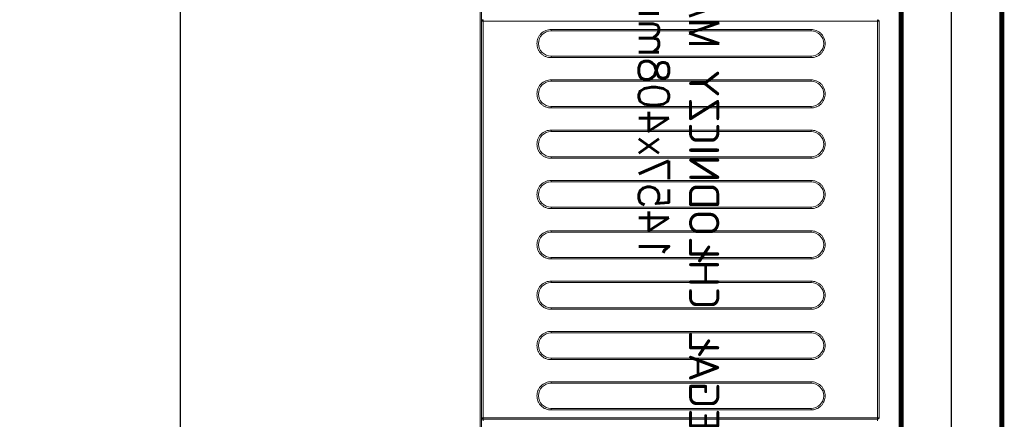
# Model space of a CAD drawing. Header units: millimetres. Extents: x 6161 to 8965, y -9035 to -5431.
# Tile 128 of 256: x 8176 to 8273, y -7135 to -7095. Entities that reach past the tile are written whole.
import ezdxf

# ---------------------------------------------------------------- set-up
doc = ezdxf.new("R2010")
doc.units = ezdxf.units.MM
doc.layers.add('Komory', color=132, linetype='Continuous')
doc.layers.add('Regały', color=3, linetype='Continuous')
doc.styles.add('Arch-Dim', font='romans.shx', dxfattribs={"width": 0.75})
doc.styles.add('RomanS', font='romans.shx')
doc.linetypes.add('BATTING', pattern='A,0.0001,-0.1,[134,ltypeshp.shx,S=0.1,R=0,X=-0.1,Y=0],-0.2,[134,ltypeshp.shx,S=0.1,R=180,X=0.1,Y=0],-0.1', length=0.4001)
doc.dimstyles.new('Standard 50', dxfattribs={"dimscale": 20, "dimtxt": 0.18, "dimasz": 0.18, "dimexe": 0.18, "dimexo": 0.0625, "dimgap": 0.09, "dimtad": 1, "dimdec": 1, "dimzin": 0, "dimdsep": 46, "dimtxsty": 'Arch-Dim', "dimcen": 0.09, "dimclrd": 2, "dimclre": 2, "dimclrt": 1, "dimadec": 0, "dimazin": 0, "dimtfac": 1, "dimtdec": 1, "dimtofl": 0, "dimtmove": 0, "dimatfit": 3, "dimfxl": 0, "dimtolj": 1, "dimtzin": 0, "dimarcsym": 0})

# ---------------------------------------------------------------- blocks, each defined once
blk = doc.blocks.new('*D587')
at = {"color": 2, "lineweight": -2, "transparency": 16777216}
for p, q in [((46.25, 340), (85.249, 340)), ((81.649, 336.4), (81.649, 3.6)), ((46.25, 0), (85.249, 0))]:
    blk.add_line(p, q, dxfattribs=at)
at = {"color": 2, "transparency": 16777216}
for points in [[(81.049, 336.4), (82.249, 336.4), (81.649, 340)], [(81.049, 3.6), (82.249, 3.6), (81.649, 0)]]:
    blk.add_solid(points, dxfattribs=at)
at = {"layer": 'Defpoints', "color": 0, "transparency": 16777216}
for p in [(45, 340), (45, 0), (81.649, 0)]:
    blk.add_point(p, dxfattribs=at)
at = {"color": 1, "transparency": 16777216, "insert": (78.049, 170), "char_height": 3.6, "attachment_point": 5, "rotation": 90, "style": 'Arch-Dim'}
blk.add_mtext('\\A1;340.0', dxfattribs=at)
blk = doc.blocks.new('*U60')
at = {"lineweight": 15}
for p, q in [((43.133, -0.665), (42.983, -0.665)), ((43.133, -39.865), (43.133, -0.665)), ((43.283, -0.665), (43.133, -0.665)), ((43.283, -0.559), (43.283, -0.515)), ((82.683, -0.515), (43.283, -0.515)), ((43.283, -0.665), (43.283, -0.559)), ((43.283, -0.665), (43.283, -39.865)), ((82.683, -0.665), (43.283, -0.665)), ((82.683, -0.515), (82.683, -0.559)), ((82.683, -0.559), (82.683, -0.665)), ((82.683, -39.865), (82.683, -0.665)), ((82.833, -0.665), (82.683, -0.665)), ((141.283, -40.025), (4.383, -40.025)), ((42.983, -39.865), (43.133, -39.865)), ((43.133, -39.865), (43.283, -39.865)), ((43.283, -39.865), (82.683, -39.865)), ((43.283, -39.865), (43.283, -40.012)), ((43.283, -40.012), (43.283, -40.015)), ((43.283, -40.015), (82.683, -40.015)), ((82.683, -39.865), (82.833, -39.865)), ((82.683, -40.012), (82.683, -39.865)), ((82.683, -40.015), (82.683, -40.012)), ((141.283, -40.175), (4.383, -40.175))]:
    blk.add_line(p, q, dxfattribs=at)
at = {"color": 253, "lineweight": 15, "true_color": 0xa6a6a6}
for p, q in [((44.063, -33.115), (44.063, -7.265)), ((44.063, -7.265), (44.213, -7.265)), ((44.213, -33.115), (44.213, -7.265)), ((46.713, -7.265), (46.713, -33.115)), ((46.863, -7.265), (46.713, -7.265)), ((46.863, -7.265), (46.863, -33.115)), ((49.063, -33.115), (49.063, -7.265)), ((49.063, -7.265), (49.213, -7.265)), ((49.213, -33.115), (49.213, -7.265)), ((51.713, -7.265), (51.713, -33.115)), ((51.863, -7.265), (51.713, -7.265)), ((51.863, -7.265), (51.863, -33.115)), ((54.063, -33.115), (54.063, -7.265)), ((54.063, -7.265), (54.213, -7.265)), ((54.213, -33.115), (54.213, -7.265)), ((56.713, -7.265), (56.713, -33.115)), ((56.863, -7.265), (56.713, -7.265)), ((56.863, -7.265), (56.863, -33.115)), ((59.063, -33.115), (59.063, -7.265)), ((59.063, -7.265), (59.213, -7.265)), ((59.213, -33.115), (59.213, -7.265)), ((61.713, -7.265), (61.713, -33.115)), ((61.863, -7.265), (61.713, -7.265)), ((61.863, -7.265), (61.863, -33.115)), ((64.063, -33.115), (64.063, -7.265)), ((64.063, -7.265), (64.213, -7.265)), ((64.213, -33.115), (64.213, -7.265)), ((66.713, -7.265), (66.713, -33.115)), ((66.863, -7.265), (66.713, -7.265)), ((66.863, -7.265), (66.863, -33.115)), ((69.063, -33.115), (69.063, -7.265)), ((69.063, -7.265), (69.213, -7.265)), ((69.213, -33.115), (69.213, -7.265)), ((71.713, -7.265), (71.713, -33.115)), ((71.863, -7.265), (71.713, -7.265)), ((71.863, -7.265), (71.863, -33.115)), ((74.063, -33.115), (74.063, -7.265)), ((74.063, -7.265), (74.213, -7.265)), ((74.213, -33.115), (74.213, -7.265)), ((76.713, -7.265), (76.713, -33.115)), ((76.863, -7.265), (76.713, -7.265)), ((76.863, -7.265), (76.863, -33.115)), ((79.063, -33.115), (79.063, -7.265)), ((79.063, -7.265), (79.213, -7.265)), ((79.213, -33.115), (79.213, -7.265)), ((81.713, -7.265), (81.713, -33.115)), ((81.863, -7.265), (81.713, -7.265)), ((81.863, -7.265), (81.863, -33.115)), ((44.213, -33.115), (44.063, -33.115)), ((46.863, -33.115), (46.713, -33.115)), ((49.213, -33.115), (49.063, -33.115)), ((51.863, -33.115), (51.713, -33.115)), ((54.213, -33.115), (54.063, -33.115)), ((56.863, -33.115), (56.713, -33.115)), ((59.213, -33.115), (59.063, -33.115)), ((61.863, -33.115), (61.713, -33.115)), ((64.213, -33.115), (64.063, -33.115)), ((66.863, -33.115), (66.713, -33.115)), ((69.213, -33.115), (69.063, -33.115)), ((71.863, -33.115), (71.713, -33.115)), ((74.213, -33.115), (74.063, -33.115)), ((76.863, -33.115), (76.713, -33.115)), ((79.213, -33.115), (79.063, -33.115)), ((81.863, -33.115), (81.713, -33.115))]:
    blk.add_line(p, q, dxfattribs=at)
at = {"lineweight": 15}
for centre, start, end in [((43.283, -0.665), 90, 180), ((82.683, -0.665), 0, 90)]:
    blk.add_arc(centre, 0.15, start, end, dxfattribs=at)
at = {"color": 253, "lineweight": 15, "true_color": 0xa6a6a6}
for centre, start, end in [((45.463, -7.265), 0, 180), ((50.463, -7.265), 0, 180), ((55.463, -7.265), 0, 180), ((60.463, -7.265), 0, 180), ((65.463, -7.265), 0, 180), ((70.463, -7.265), 0, 180), ((75.463, -7.265), 0, 180), ((80.463, -7.265), 0, 180), ((45.463, -33.115), 180, 0), ((50.463, -33.115), 180, 0), ((55.463, -33.115), 180, 0), ((60.463, -33.115), 180, 0), ((65.463, -33.115), 180, 0), ((70.463, -33.115), 180, 0), ((75.463, -33.115), 180, 0), ((80.463, -33.115), 180, 0)]:
    blk.add_arc(centre, 1.25, start, end, dxfattribs=at)
for points, knots in [([(44.063, -7.265), (44.068, -7.18), (44.077, -7.004), (44.155, -6.743), (44.284, -6.492), (44.466, -6.268), (44.69, -6.086), (44.941, -5.956), (45.202, -5.881), (45.463, -5.857), (45.724, -5.881), (45.985, -5.956), (46.236, -6.086), (46.46, -6.268), (46.642, -6.492), (46.771, -6.743), (46.849, -7.004), (46.859, -7.18), (46.863, -7.265)], [0, 0, 0, 0, 0.058258, 0.120006, 0.18432, 0.25, 0.31568, 0.379994, 0.441742, 0.5, 0.558258, 0.620006, 0.68432, 0.75, 0.81568, 0.879994, 0.941742, 1, 1, 1, 1]), ([(49.063, -7.265), (49.068, -7.18), (49.077, -7.004), (49.155, -6.743), (49.284, -6.492), (49.466, -6.268), (49.69, -6.086), (49.941, -5.956), (50.202, -5.881), (50.463, -5.857), (50.724, -5.881), (50.985, -5.956), (51.236, -6.086), (51.46, -6.268), (51.642, -6.492), (51.771, -6.743), (51.849, -7.004), (51.859, -7.18), (51.863, -7.265)], [0, 0, 0, 0, 0.058258, 0.120006, 0.18432, 0.25, 0.31568, 0.379995, 0.441742, 0.5, 0.558258, 0.620005, 0.68432, 0.75, 0.81568, 0.879994, 0.941742, 1, 1, 1, 1]), ([(54.063, -7.265), (54.068, -7.18), (54.077, -7.004), (54.155, -6.743), (54.284, -6.492), (54.466, -6.268), (54.69, -6.086), (54.941, -5.956), (55.202, -5.881), (55.463, -5.857), (55.724, -5.881), (55.985, -5.956), (56.236, -6.086), (56.46, -6.268), (56.642, -6.492), (56.771, -6.743), (56.849, -7.004), (56.859, -7.18), (56.863, -7.265)], [0, 0, 0, 0, 0.058258, 0.120006, 0.18432, 0.25, 0.31568, 0.379994, 0.441742, 0.5, 0.558258, 0.620006, 0.68432, 0.75, 0.81568, 0.879994, 0.941742, 1, 1, 1, 1]), ([(59.063, -7.265), (59.068, -7.18), (59.077, -7.004), (59.155, -6.743), (59.284, -6.492), (59.466, -6.268), (59.69, -6.086), (59.941, -5.956), (60.202, -5.881), (60.463, -5.857), (60.724, -5.881), (60.985, -5.956), (61.236, -6.086), (61.46, -6.268), (61.642, -6.492), (61.771, -6.743), (61.849, -7.004), (61.859, -7.18), (61.863, -7.265)], [0, 0, 0, 0, 0.058258, 0.120006, 0.18432, 0.25, 0.31568, 0.379995, 0.441742, 0.5, 0.558258, 0.620006, 0.68432, 0.75, 0.81568, 0.879994, 0.941742, 1, 1, 1, 1]), ([(64.063, -7.265), (64.068, -7.18), (64.077, -7.004), (64.155, -6.743), (64.284, -6.492), (64.466, -6.268), (64.69, -6.086), (64.941, -5.956), (65.202, -5.881), (65.463, -5.857), (65.724, -5.881), (65.985, -5.956), (66.236, -6.086), (66.46, -6.268), (66.642, -6.492), (66.771, -6.743), (66.849, -7.004), (66.859, -7.18), (66.863, -7.265)], [0, 0, 0, 0, 0.058258, 0.120006, 0.18432, 0.25, 0.31568, 0.379995, 0.441741, 0.5, 0.558258, 0.620006, 0.68432, 0.75, 0.81568, 0.879994, 0.941742, 1, 1, 1, 1]), ([(69.063, -7.265), (69.068, -7.18), (69.077, -7.004), (69.155, -6.743), (69.284, -6.492), (69.466, -6.268), (69.69, -6.086), (69.941, -5.956), (70.202, -5.881), (70.463, -5.857), (70.724, -5.881), (70.985, -5.956), (71.236, -6.086), (71.46, -6.268), (71.642, -6.492), (71.771, -6.743), (71.849, -7.004), (71.859, -7.18), (71.863, -7.265)], [0, 0, 0, 0, 0.058258, 0.120006, 0.184321, 0.25, 0.31568, 0.379994, 0.441742, 0.5, 0.558259, 0.620005, 0.68432, 0.75, 0.815679, 0.879994, 0.941742, 1, 1, 1, 1]), ([(74.063, -7.265), (74.068, -7.18), (74.077, -7.004), (74.155, -6.743), (74.284, -6.492), (74.466, -6.268), (74.69, -6.086), (74.941, -5.956), (75.202, -5.881), (75.463, -5.857), (75.724, -5.881), (75.985, -5.956), (76.236, -6.086), (76.46, -6.268), (76.642, -6.492), (76.771, -6.743), (76.849, -7.004), (76.859, -7.18), (76.863, -7.265)], [0, 0, 0, 0, 0.058258, 0.120006, 0.18432, 0.25, 0.31568, 0.379994, 0.441742, 0.5, 0.558257, 0.620005, 0.68432, 0.75, 0.81568, 0.879994, 0.941742, 1, 1, 1, 1]), ([(79.063, -7.265), (79.068, -7.18), (79.077, -7.004), (79.155, -6.743), (79.284, -6.492), (79.466, -6.268), (79.69, -6.086), (79.941, -5.956), (80.202, -5.881), (80.463, -5.857), (80.724, -5.881), (80.985, -5.956), (81.236, -6.086), (81.46, -6.268), (81.642, -6.492), (81.771, -6.743), (81.849, -7.004), (81.859, -7.18), (81.863, -7.265)], [0, 0, 0, 0, 0.058258, 0.120006, 0.18432, 0.25, 0.315679, 0.379994, 0.441742, 0.500001, 0.558258, 0.620006, 0.68432, 0.75, 0.81568, 0.879994, 0.941742, 1, 1, 1, 1]), ([(46.863, -33.115), (46.859, -33.2), (46.849, -33.376), (46.771, -33.637), (46.642, -33.888), (46.46, -34.112), (46.236, -34.294), (45.985, -34.424), (45.724, -34.499), (45.463, -34.523), (45.202, -34.499), (44.941, -34.424), (44.69, -34.294), (44.466, -34.112), (44.284, -33.888), (44.155, -33.637), (44.077, -33.376), (44.068, -33.2), (44.063, -33.115)], [0, 0, 0, 0, 0.058258, 0.120006, 0.18432, 0.25, 0.31568, 0.379994, 0.441742, 0.5, 0.558258, 0.620006, 0.68432, 0.75, 0.81568, 0.879994, 0.941742, 1, 1, 1, 1]), ([(51.863, -33.115), (51.859, -33.2), (51.849, -33.376), (51.771, -33.637), (51.642, -33.888), (51.46, -34.112), (51.236, -34.294), (50.985, -34.424), (50.724, -34.499), (50.463, -34.523), (50.202, -34.499), (49.941, -34.424), (49.69, -34.294), (49.466, -34.112), (49.284, -33.888), (49.155, -33.637), (49.077, -33.376), (49.068, -33.2), (49.063, -33.115)], [0, 0, 0, 0, 0.058258, 0.120006, 0.18432, 0.25, 0.315679, 0.379995, 0.441742, 0.5, 0.558258, 0.620005, 0.684321, 0.75, 0.81568, 0.879994, 0.941742, 1, 1, 1, 1]), ([(56.863, -33.115), (56.859, -33.2), (56.849, -33.376), (56.771, -33.637), (56.642, -33.888), (56.46, -34.112), (56.236, -34.294), (55.985, -34.424), (55.724, -34.499), (55.463, -34.523), (55.202, -34.499), (54.941, -34.424), (54.69, -34.294), (54.466, -34.112), (54.284, -33.888), (54.155, -33.637), (54.077, -33.376), (54.068, -33.2), (54.063, -33.115)], [0, 0, 0, 0, 0.058258, 0.120006, 0.18432, 0.25, 0.31568, 0.379994, 0.441742, 0.5, 0.558258, 0.620006, 0.68432, 0.75, 0.81568, 0.879994, 0.941742, 1, 1, 1, 1]), ([(61.863, -33.115), (61.859, -33.2), (61.849, -33.376), (61.771, -33.637), (61.642, -33.888), (61.46, -34.112), (61.236, -34.294), (60.985, -34.424), (60.724, -34.499), (60.463, -34.523), (60.202, -34.499), (59.941, -34.424), (59.69, -34.294), (59.466, -34.112), (59.284, -33.888), (59.155, -33.637), (59.077, -33.376), (59.068, -33.2), (59.063, -33.115)], [0, 0, 0, 0, 0.058258, 0.120005, 0.18432, 0.25, 0.31568, 0.379994, 0.441742, 0.5, 0.558258, 0.620005, 0.684321, 0.75, 0.81568, 0.879995, 0.941742, 1, 1, 1, 1]), ([(66.863, -33.115), (66.859, -33.2), (66.849, -33.376), (66.771, -33.637), (66.642, -33.888), (66.46, -34.112), (66.236, -34.294), (65.985, -34.424), (65.724, -34.499), (65.463, -34.523), (65.202, -34.499), (64.941, -34.424), (64.69, -34.294), (64.466, -34.112), (64.284, -33.888), (64.155, -33.637), (64.077, -33.376), (64.068, -33.2), (64.063, -33.115)], [0, 0, 0, 0, 0.058258, 0.120005, 0.18432, 0.25, 0.31568, 0.379994, 0.441742, 0.5, 0.558259, 0.620005, 0.68432, 0.75, 0.81568, 0.879994, 0.941742, 1, 1, 1, 1]), ([(71.863, -33.115), (71.859, -33.2), (71.849, -33.376), (71.771, -33.637), (71.642, -33.888), (71.46, -34.112), (71.236, -34.294), (70.985, -34.424), (70.724, -34.499), (70.463, -34.523), (70.202, -34.499), (69.941, -34.424), (69.69, -34.294), (69.466, -34.112), (69.284, -33.888), (69.155, -33.637), (69.077, -33.376), (69.068, -33.2), (69.063, -33.115)], [0, 0, 0, 0, 0.058258, 0.120005, 0.184321, 0.25, 0.31568, 0.379995, 0.441741, 0.5, 0.558258, 0.620006, 0.68432, 0.75, 0.815679, 0.879995, 0.941742, 1, 1, 1, 1]), ([(76.863, -33.115), (76.859, -33.2), (76.849, -33.376), (76.771, -33.637), (76.642, -33.888), (76.46, -34.112), (76.236, -34.294), (75.985, -34.424), (75.724, -34.499), (75.463, -34.523), (75.202, -34.499), (74.941, -34.424), (74.69, -34.294), (74.466, -34.112), (74.284, -33.888), (74.155, -33.637), (74.077, -33.376), (74.068, -33.2), (74.063, -33.115)], [0, 0, 0, 0, 0.058258, 0.120006, 0.18432, 0.25, 0.31568, 0.379995, 0.441743, 0.5, 0.558258, 0.620006, 0.68432, 0.75, 0.81568, 0.879995, 0.941742, 1, 1, 1, 1]), ([(81.863, -33.115), (81.859, -33.2), (81.849, -33.376), (81.771, -33.637), (81.642, -33.888), (81.46, -34.112), (81.236, -34.294), (80.985, -34.424), (80.724, -34.499), (80.463, -34.523), (80.202, -34.499), (79.941, -34.424), (79.69, -34.294), (79.466, -34.112), (79.284, -33.888), (79.155, -33.637), (79.077, -33.376), (79.068, -33.2), (79.063, -33.115)], [0, 0, 0, 0, 0.058258, 0.120006, 0.18432, 0.25, 0.315679, 0.379994, 0.441742, 0.499999, 0.558258, 0.620006, 0.684321, 0.75, 0.81568, 0.879995, 0.941742, 1, 1, 1, 1])]:
    blk.add_open_spline(points, degree=3, knots=knots, dxfattribs=at)
at = {"lineweight": 15}
for points, knots in [([(43.133, -39.863), (43.135, -39.882), (43.139, -39.92), (43.167, -39.96), (43.197, -39.985), (43.223, -40), (43.253, -40.009), (43.273, -40.011), (43.283, -40.012)], [0, 0, 0, 0, 0.2382683, 0.4854289, 0.6120343, 0.7399758, 0.8692302, 1, 1, 1, 1]), ([(82.683, -40.012), (82.693, -40.011), (82.714, -40.009), (82.743, -40), (82.77, -39.985), (82.8, -39.96), (82.828, -39.92), (82.831, -39.882), (82.833, -39.863)], [0, 0, 0, 0, 0.130758, 0.260025, 0.387956, 0.514571, 0.761733, 1, 1, 1, 1])]:
    blk.add_open_spline(points, degree=3, knots=knots, dxfattribs=at)
at = {"color": 7, "insert": (72.85, -20.4), "char_height": 3, "width": 145.7, "attachment_point": 5, "style": 'RomanS'}
blk.add_mtext('REGAŁ CHŁODNICZY MAGAZYNOWY\\P1457x408mm', dxfattribs=at)
blk = doc.blocks.new('*U586')
at = {"const_width": 0.5}
blk.add_lwpolyline([(140, 330), (140, 340), (200, 340), (200, 0), (0, 0), (0, 340), (60, 340), (60, 330), (10, 330), (10, 10), (190, 10), (190, 330)], close=True, dxfattribs=at)
at = {"color": 253, "linetype": 'BATTING', "ltscale": 12, "true_color": 0xadadad}
blk.add_lwpolyline([(60, 335), (5, 335), (5, 5), (195, 5), (195, 335), (140, 335)], dxfattribs=at)
dim = blk.add_linear_dim(base=(81.649, 0), p1=(45, 340), p2=(45, 0), angle=90, dimstyle='Standard 50', override={"dimfxl": 50, "dimfxlon": 1})
dim.commit()
dim.dimension.update_dxf_attribs({"geometry": '*D587', "text_midpoint": (78.049, 170)})

msp = doc.modelspace()

# ---------------------------------------------------------------- block references
at = {"layer": 'Komory', "rotation": 179.9999999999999}
msp.add_blockref('*U586', (8273.242, -6977.742), dxfattribs=at)
at = {"layer": 'Regały', "linetype": 'Continuous', "lineweight": 25, "xscale": -1, "rotation": 270}
msp.add_blockref('*U60', (8261.552, -7177.688), dxfattribs=at)

doc.saveas('drawing.dxf')
